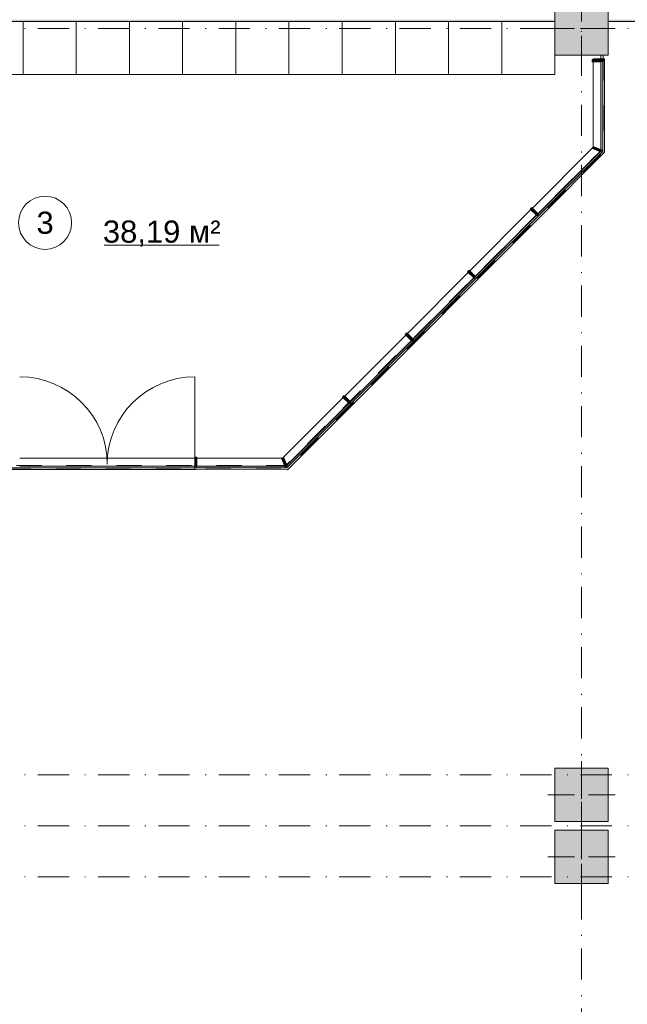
# Model space of a CAD drawing. Header units: millimetres. Extents: x 0 to 1184, y 0 to 836.
# Tile 12 of 86: x 198 to 267, y 339 to 451. Entities that reach past the tile are written whole.
import ezdxf
from ezdxf.xclip import XClip

# ---------------------------------------------------------------- set-up
doc = ezdxf.new("R2010")
doc.units = ezdxf.units.MM
doc.header["$MEASUREMENT"] = 0
doc.header["$XCLIPFRAME"] = 0
doc.linetypes.add('Штриховая', pattern=[5.644444, 2.822222, -2.822222])
doc.linetypes.add('Штрихпунктирная', pattern=[6.702778, 3.527778, -1.763889, 0, -1.411111])
for name, color, linetype in [('Интерьер - Мебель', 7, 'Continuous'), ('Конструктив - Колонны', 7, 'Continuous'), ('Конструктив - Навесные Стены', 7, 'Continuous'), ('Конструктив - Стены Блок 200 нов', 7, 'Continuous'), ('Элемент Модели - Зона', 7, 'Continuous'), ('Элемент Модели - Оси', 7, 'Continuous')]:
    doc.layers.add(name, color=color, linetype=linetype)
doc.styles.add('СГЕНЕРИР_СТИЛЬ_3', font='txt')

# ---------------------------------------------------------------- blocks, each defined once
blk = doc.blocks.new('Чертеж_4_4', base_point=(-278.48, 89.56))
at = {"layer": 'Конструктив - Колонны', "linetype": 'Continuous', "lineweight": 0, "true_color": 0x000000}
for points in [[(258.52, 446.56), (264.52, 446.56), (264.52, 452.56), (258.52, 452.56)], [(258.52, 360.06), (264.52, 360.06), (264.52, 366.06), (258.52, 366.06)], [(258.52, 353.06), (264.52, 353.06), (264.52, 359.06), (258.52, 359.06)]]:
    blk.add_hatch(color=18, dxfattribs=at).paths.add_polyline_path(points)
at = {"layer": 'Конструктив - Навесные Стены', "linetype": 'Continuous', "lineweight": 0, "true_color": 0x000000}
for points in [[(262.72, 446.06), (262.72, 445.81), (263.72, 445.81), (263.72, 446.06)], [(263.72, 445.97), (263.92, 445.97), (263.92, 445.89), (264.12, 445.89), (264.12, 446.14), (262.82, 446.14), (262.82, 445.89), (263.72, 445.89)], [(263.92, 435.81), (263.92, 445.86), (263.72, 445.86), (263.72, 435.81)], [(256.73, 428.48), (263.83, 435.59), (263.69, 435.73), (256.58, 428.63)], [(262.85, 436.26), (262.75, 436.03), (263.68, 435.65), (263.77, 435.88)], [(255.91, 429.37), (255.74, 429.19), (256.44, 428.48), (256.62, 428.66)], [(249.66, 421.41), (256.62, 428.38), (256.48, 428.52), (249.52, 421.55)], [(242.63, 414.33), (249.55, 421.3), (249.41, 421.44), (242.49, 414.47)], [(248.84, 422.29), (248.67, 422.11), (249.38, 421.41), (249.55, 421.59)], [(241.82, 415.21), (241.64, 415.04), (242.35, 414.33), (242.53, 414.51)], [(235.56, 407.26), (242.53, 414.23), (242.39, 414.37), (235.42, 407.4)], [(234.75, 408.14), (234.57, 407.97), (235.28, 407.26), (235.46, 407.44)], [(228.36, 400.05), (235.46, 407.15), (235.31, 407.29), (228.21, 400.19)], [(218.14, 401.17), (217.89, 401.17), (217.89, 400.17), (218.14, 400.17)], [(218.09, 399.97), (228.14, 399.96), (228.14, 400.16), (218.09, 400.17)], [(227.92, 401.12), (227.69, 401.03), (228.07, 400.1), (228.3, 400.2)]]:
    blk.add_hatch(color=18, dxfattribs=at).paths.add_polyline_path(points)
at = {"layer": 'Конструктив - Стены Блок 200 нов', "linetype": 'Continuous', "lineweight": 0, "true_color": 0x000000}
for points in [[(174.52, 450.36), (258.52, 450.36), (258.52, 450.56), (174.52, 450.56)], [(264.52, 450.36), (348.52, 450.36), (348.52, 450.56), (264.52, 450.56)]]:
    blk.add_hatch(color=18, dxfattribs=at).paths.add_polyline_path(points)
at = {"layer": 'Интерьер - Мебель', "color": 7, "linetype": 'Continuous', "lineweight": 15}
for p, q in [((204.52, 444.36), (204.52, 450.36)), ((216.52, 444.36), (216.52, 450.36)), ((228.52, 444.36), (228.52, 450.36)), ((240.52, 444.36), (240.52, 450.36)), ((252.52, 444.36), (252.52, 450.36))]:
    blk.add_line(p, q, dxfattribs=at)
at = {"layer": 'Интерьер - Мебель', "color": 7, "linetype": 'Continuous', "lineweight": 15, "flags": 128}
for points in [[(186.52, 444.36), (198.52, 444.36), (198.52, 450.36), (186.52, 450.36)], [(198.52, 444.36), (210.52, 444.36), (210.52, 450.36), (198.52, 450.36)], [(210.52, 444.36), (222.52, 444.36), (222.52, 450.36), (210.52, 450.36)], [(222.52, 444.36), (234.52, 444.36), (234.52, 450.36), (222.52, 450.36)], [(234.52, 444.36), (246.52, 444.36), (246.52, 450.36), (234.52, 450.36)], [(246.52, 444.36), (258.52, 444.36), (258.52, 450.36), (246.52, 450.36)]]:
    blk.add_lwpolyline(points, close=True, dxfattribs=at)
at = {"layer": 'Конструктив - Колонны', "color": 251, "linetype": 'Continuous', "lineweight": 5, "true_color": 0x575757}
for p, q in [((261.52, 450.36), (261.52, 453.36)), ((260.72, 449.56), (257.72, 449.56)), ((262.32, 449.56), (265.32, 449.56)), ((261.52, 448.76), (261.52, 445.76)), ((261.52, 363.86), (261.52, 366.86)), ((260.72, 363.06), (257.72, 363.06)), ((262.32, 363.06), (265.32, 363.06)), ((261.52, 362.26), (261.52, 359.26)), ((261.52, 356.86), (261.52, 359.86)), ((260.72, 356.06), (257.72, 356.06)), ((262.32, 356.06), (265.32, 356.06)), ((261.52, 355.26), (261.52, 352.26))]:
    blk.add_line(p, q, dxfattribs=at)
at = {"layer": 'Конструктив - Колонны', "color": 251, "linetype": 'Continuous', "lineweight": 15, "true_color": 0x575757, "flags": 128}
for points in [[(258.52, 446.56), (264.52, 446.56), (264.52, 452.56), (258.52, 452.56)], [(258.52, 360.06), (264.52, 360.06), (264.52, 366.06), (258.52, 366.06)], [(258.52, 353.06), (264.52, 353.06), (264.52, 359.06), (258.52, 359.06)]]:
    blk.add_lwpolyline(points, close=True, dxfattribs=at)
at = {"layer": 'Конструктив - Колонны', "color": 251, "linetype": 'Continuous', "lineweight": 5, "true_color": 0x575757}
for p in [(261.52, 449.56), (261.52, 363.06), (261.52, 356.06)]:
    blk.add_point(p, dxfattribs=at)
at = {"layer": 'Конструктив - Навесные Стены', "color": 7, "linetype": 'Continuous', "lineweight": 15}
for p, q in [((263.72, 446.06), (262.72, 446.06)), ((262.72, 446.06), (262.72, 445.81)), ((263.72, 445.81), (262.72, 445.81)), ((262.82, 446.14), (262.82, 445.89)), ((264.12, 446.14), (262.82, 446.14)), ((263.72, 445.89), (262.82, 445.89)), ((263.72, 446.06), (263.72, 445.97)), ((263.92, 445.97), (263.72, 445.97)), ((263.72, 445.89), (263.72, 445.81)), ((263.92, 445.97), (263.92, 445.89)), ((264.12, 445.89), (263.92, 445.89)), ((264.12, 446.14), (264.12, 445.89)), ((262.85, 436.26), (262.75, 436.03)), ((262.75, 436.03), (263.68, 435.65)), ((262.85, 436.26), (263.77, 435.88)), ((263.77, 435.88), (263.68, 435.65)), ((255.91, 429.37), (255.74, 429.19)), ((255.74, 429.19), (256.44, 428.48)), ((255.91, 429.37), (256.62, 428.66)), ((256.62, 428.66), (256.44, 428.48)), ((248.84, 422.29), (248.67, 422.11)), ((248.67, 422.11), (249.38, 421.41)), ((248.84, 422.29), (249.55, 421.59)), ((249.55, 421.59), (249.38, 421.41)), ((241.82, 415.21), (241.64, 415.04)), ((241.64, 415.04), (242.35, 414.33)), ((241.82, 415.21), (242.53, 414.51)), ((242.53, 414.51), (242.35, 414.33)), ((234.75, 408.14), (234.57, 407.97)), ((234.57, 407.97), (235.28, 407.26)), ((234.75, 408.14), (235.46, 407.44)), ((235.46, 407.44), (235.28, 407.26)), ((217.89, 401.17), (217.89, 400.17)), ((217.89, 401.17), (218.14, 401.17)), ((217.89, 400.17), (218.14, 400.17)), ((218.14, 401.17), (218.14, 400.17)), ((227.92, 401.12), (227.69, 401.03)), ((227.69, 401.03), (228.07, 400.1)), ((227.92, 401.12), (228.3, 400.2)), ((228.3, 400.2), (228.07, 400.1))]:
    blk.add_line(p, q, dxfattribs=at)
at = {"layer": 'Конструктив - Навесные Стены', "color": 7, "linetype": 'Continuous', "lineweight": 15, "flags": 128}
for points in [[(262.82, 445.81), (262.82, 436.18)], [(263.72, 435.9), (263.72, 445.81)], [(263.92, 435.68), (263.92, 445.89)], [(264.12, 445.89), (264.12, 435.6)], [(262.78, 436.11), (255.98, 429.3)], [(228.27, 399.96), (235.51, 407.21), (242.58, 414.28), (249.61, 421.36), (256.67, 428.43), (263.92, 435.68)], [(264.12, 435.6), (256.81, 428.29), (249.75, 421.21), (242.72, 414.14), (235.65, 407.06), (228.35, 399.76)], [(256.62, 428.66), (263.62, 435.67)], [(255.81, 429.12), (248.92, 422.22)], [(242.53, 414.51), (249.46, 421.5), (256.44, 428.48)], [(248.74, 422.04), (241.89, 415.14)], [(241.71, 414.97), (234.82, 408.07)], [(235.46, 407.44), (242.35, 414.33)], [(234.64, 407.9), (227.84, 401.09)], [(228.28, 400.25), (235.28, 407.26)], [(235.51, 407.21), (235.37, 407.35)], [(235.37, 407.35), (235.51, 407.21)], [(217.89, 401.07), (208.02, 401.07), (198.14, 401.07)], [(198.14, 400.17), (208.02, 400.17), (217.89, 400.17)], [(227.77, 401.06), (218.14, 401.07)], [(218.14, 400.17), (228.05, 400.16)], [(174.77, 399.97), (174.89, 399.97), (178.01, 399.97), (188.01, 399.97), (198.01, 399.97), (208.02, 399.97), (218.02, 399.97), (228.27, 399.96)], [(228.35, 399.76), (218.02, 399.77), (208.02, 399.77), (198.01, 399.77), (188.01, 399.77), (178.01, 399.77), (174.89, 399.77), (174.77, 399.77)]]:
    blk.add_lwpolyline(points, dxfattribs=at)
for points in [[(263.92, 435.81), (263.72, 435.81), (263.72, 445.86), (263.92, 445.86)], [(256.73, 428.48), (256.58, 428.63), (263.69, 435.73), (263.83, 435.59)], [(249.66, 421.41), (249.52, 421.55), (256.48, 428.52), (256.62, 428.38)], [(242.63, 414.33), (242.49, 414.47), (249.41, 421.44), (249.55, 421.3)], [(235.56, 407.26), (235.42, 407.4), (242.39, 414.37), (242.53, 414.23)], [(228.36, 400.05), (228.21, 400.19), (235.31, 407.29), (235.46, 407.15)], [(218.09, 399.97), (218.09, 400.17), (228.14, 400.16), (228.14, 399.96)]]:
    blk.add_lwpolyline(points, close=True, dxfattribs=at)
at = {"layer": 'Конструктив - Стены Блок 200 нов', "color": 251, "linetype": 'Continuous', "lineweight": 20, "true_color": 0x575757, "flags": 128}
for points in [[(174.52, 450.36), (258.52, 450.36)], [(264.52, 450.36), (348.52, 450.36)]]:
    blk.add_lwpolyline(points, dxfattribs=at)
at = {"layer": 'Элемент Модели - Зона', "color": 7, "linetype": 'Continuous', "lineweight": 15}
for p, q in [((207.65, 425.12), (220.66, 425.12)), ((217.89, 400.37), (217.89, 410.25)), ((217.89, 399.82), (217.89, 400.37)), ((217.89, 400.37), (217.89, 399.82))]:
    blk.add_line(p, q, dxfattribs=at)
at = {"layer": 'Элемент Модели - Зона', "color": 7, "linetype": 'Штриховая', "lineweight": 15, "flags": 128}
for points in [[(83.02, 364.94), (82.62, 364.94), (82.62, 272.56), (174.52, 272.56), (399.57, 272.56), (399.57, 320.39), (438.38, 359.21), (438.52, 359.06), (438.72, 359.06), (438.72, 359.26), (438.32, 359.26), (438.32, 359.9), (399.57, 398.65), (399.57, 426.46), (378.07, 426.46), (378.07, 450.36), (354.52, 450.36), (354.52, 446.56), (348.52, 446.56), (348.52, 450.36), (264.52, 450.36), (264.52, 446.56), (263.97, 446.56), (263.97, 435.54), (228.34, 399.92), (174.52, 399.92), (174.52, 366.06), (174.52, 364.94), (174.52, 360.06), (168.52, 360.06), (168.52, 364.94), (89.02, 364.94), (89.02, 360.06), (83.02, 360.06)], [(174.52, 450.36), (174.52, 400.23), (228.15, 400.23), (263.69, 435.77), (263.69, 446.56), (258.52, 446.56), (258.52, 450.36)], [(258.52, 366.06), (264.52, 366.06), (264.52, 360.06), (258.52, 360.06)], [(264.52, 353.06), (258.52, 353.06), (258.52, 359.06), (264.52, 359.06)]]:
    blk.add_lwpolyline(points, close=True, dxfattribs=at)
at = {"layer": 'Элемент Модели - Зона', "color": 7, "linetype": 'Continuous', "lineweight": 15, "flags": 128}
blk.add_lwpolyline([(204, 427.64, 1), (198, 427.64, 1)], format="xyb", close=True, dxfattribs=at)
at = {"layer": 'Элемент Модели - Зона', "color": 7, "linetype": 'Continuous', "lineweight": 15}
for centre, start, end in [((198.14, 400.37), 0, 90), ((217.89, 400.37), 90, 180)]:
    blk.add_arc(centre, 9.88, start, end, dxfattribs=at)
at = {"layer": 'Элемент Модели - Оси', "color": 7, "linetype": 'Штрихпунктирная', "lineweight": 15}
for p, q in [((261.52, 828.73), (261.52, 151.77)), ((57.32, 449.56), (1181.05, 449.56)), ((57.32, 365.31), (1181.05, 365.31)), ((57.32, 359.56), (1181.05, 359.56)), ((57.32, 353.81), (1181.05, 353.81))]:
    blk.add_line(p, q, dxfattribs=at)
at = {"layer": 'Элемент Модели - Зона', "color": 7, "linetype": 'Continuous', "lineweight": 15, "char_height": 2.5, "attachment_point": 5, "style": 'СГЕНЕРИР_СТИЛЬ_3'}
for s, insert in [('\\A1;{\\pqc;\\fArial|b0|i0|c204|p38;3}', (201, 427.62)), ('\\A1;{\\pqc;\\fArial|b0|i0|c204|p38;38,19 м²}', (214.16, 426.41))]:
    blk.add_mtext(s, dxfattribs=dict(at, insert=insert))

msp = doc.modelspace()

# ---------------------------------------------------------------- block references
at = {"color": 161, "linetype": 'Continuous', "lineweight": 40, "true_color": 0x83aefe}
ref = msp.add_blockref('Чертеж_4_4', (-278.48, 89.56), dxfattribs=at)
XClip(ref).set_block_clipping_path([(57.3201676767, 151.7660533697), (1181.0522393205, 828.727105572)])

doc.saveas('drawing.dxf')
